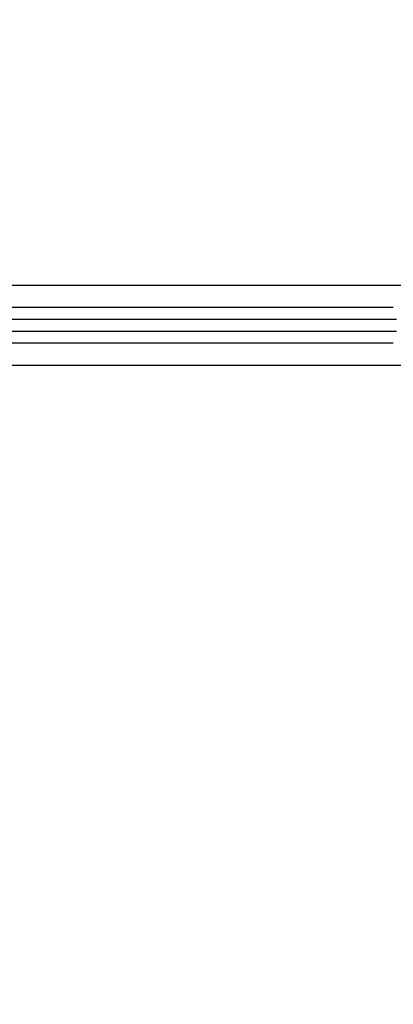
# Model space of a CAD drawing. Header units: millimetres. Extents: x 0 to 297, y 0 to 210.
# Tile 53 of 256: x 143.803 to 144.054, y 90.519 to 91.183. Entities that reach past the tile are written whole.
import ezdxf

# ---------------------------------------------------------------- set-up
doc = ezdxf.new("R2010")
doc.units = ezdxf.units.MM
doc.header["$LTSCALE"] = 16.335
doc.layers.get('0').update_dxf_attribs({"linetype": 'CONTINUOUS'})
doc.layers.add('01_GLOBAL', color=7, linetype='CONTINUOUS')
doc.layers.add('INTFCLR_144815', color=7, linetype='CONTINUOUS')

msp = doc.modelspace()

# ---------------------------------------------------------------- linework, layer by layer
at = {"color": 7, "linetype": 'Continuous'}
msp.add_circle((144.2368, 92.19313), 3.04, dxfattribs=at)
at = {"color": 9, "linetype": 'Continuous'}
msp.add_arc((144.2368, 92.19313), 3.00104, 182.96745, 267.03255, dxfattribs=at)
at = {"layer": '01_GLOBAL', "color": 7, "linetype": 'Continuous'}
msp.add_circle((144.2368, 92.19313), 3.08, dxfattribs=at)
at = {"layer": 'INTFCLR_144815', "color": 9, "linetype": 'Continuous'}
for p, q in [((144.13258, 91.00373), (143.60004, 91.0037)), ((144.05411, 90.98891), (143.5952, 90.98891)), ((144.05626, 90.98091), (143.59735, 90.98091)), ((143.59735, 90.97291), (144.05626, 90.97291)), ((144.05411, 90.96491), (143.5952, 90.96491)), ((143.60788, 90.95012), (144.13258, 90.95009))]:
    msp.add_line(p, q, dxfattribs=at)

doc.saveas('drawing.dxf')
